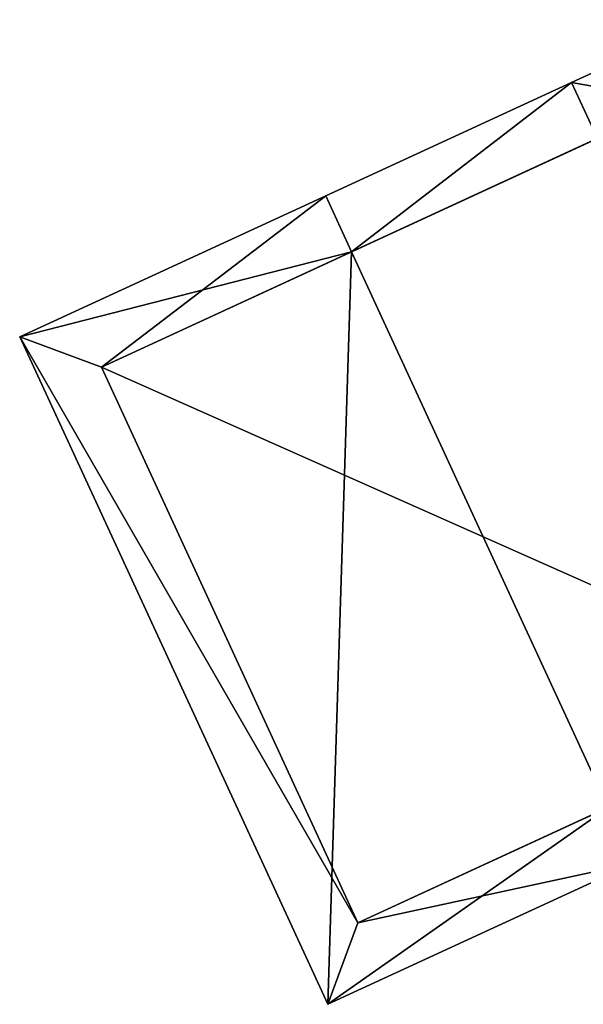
# Model space of a CAD drawing. Header units: inches. Extents: x 2523744 to 2528136, y 1148995 to 1152010.
# Tile 40 of 256: x 2524110 to 2524119, y 1150497 to 1150513. Entities that reach past the tile are written whole.
import ezdxf

# ---------------------------------------------------------------- set-up
doc = ezdxf.new("R2010")
doc.units = ezdxf.units.IN
doc.header["$MEASUREMENT"] = 0
doc.layers.add('Gebaeude Einzelhaus', color=10, linetype='Continuous')

msp = doc.modelspace()

# ---------------------------------------------------------------- meshes
at = {"layer": 'Gebaeude Einzelhaus'}
mesh = msp.add_polyface(dxfattribs=at)
corners = [(2524115.555, 1150508.736, 462.894), (2524115.136, 1150509.644, 462.894), (2524110.163, 1150507.35, 458.807), (2524115.167, 1150496.501, 458.807), (2524119.722, 1150499.703, 462.894), (2524120.141, 1150498.795, 462.894), (2524119.131, 1150511.486, 459.525), (2524119.55, 1150510.578, 459.525), (2524123.717, 1150501.544, 459.525), (2524124.135, 1150500.637, 459.525), (2524126.347, 1150501.658, 458.534), (2524121.343, 1150512.507, 458.534), (2524111.49, 1150506.861, 459.553), (2524115.656, 1150497.828, 459.553), (2524123.58, 1150501.481, 459.64), (2524125.02, 1150502.147, 458.941), (2524120.854, 1150511.18, 458.941), (2524123.58, 1150501.481, 452.377), (2524115.656, 1150497.828, 452.377), (2524125.02, 1150502.147, 452.377), (2524120.854, 1150511.18, 452.377), (2524111.49, 1150506.861, 452.377)]
mesh.append_faces([[corners[k] for k in face] for face in [(7, 0, 6), (16, 7, 6), (11, 16, 6), (15, 16, 10), (10, 16, 11), (8, 15, 9), (14, 8, 9), (9, 15, 10), (13, 4, 5), (5, 4, 14), (5, 14, 9), (3, 13, 5), (12, 13, 2), (2, 13, 3), (0, 12, 1), (6, 0, 1), (1, 12, 2), (7, 11, 6), (9, 10, 8), (8, 10, 7), (7, 10, 11), (8, 5, 9), (7, 4, 8), (8, 4, 5), (6, 0, 7), (7, 0, 4), (6, 1, 0), (0, 3, 4), (4, 3, 5), (0, 2, 3), (0, 1, 2)]], dxfattribs={"color": 13})
mesh.append_faces([[corners[k] for k in face] for face in [(17, 18, 21), (17, 21, 20), (17, 20, 19), (13, 12, 18), (18, 12, 21), (7, 12, 0), (7, 21, 12), (7, 20, 21), (7, 16, 20), (16, 15, 20), (20, 15, 19), (15, 17, 19), (15, 8, 17), (14, 17, 8), (14, 13, 17), (17, 13, 18), (14, 4, 13)]], dxfattribs={"color": 41})

doc.saveas('drawing.dxf')
